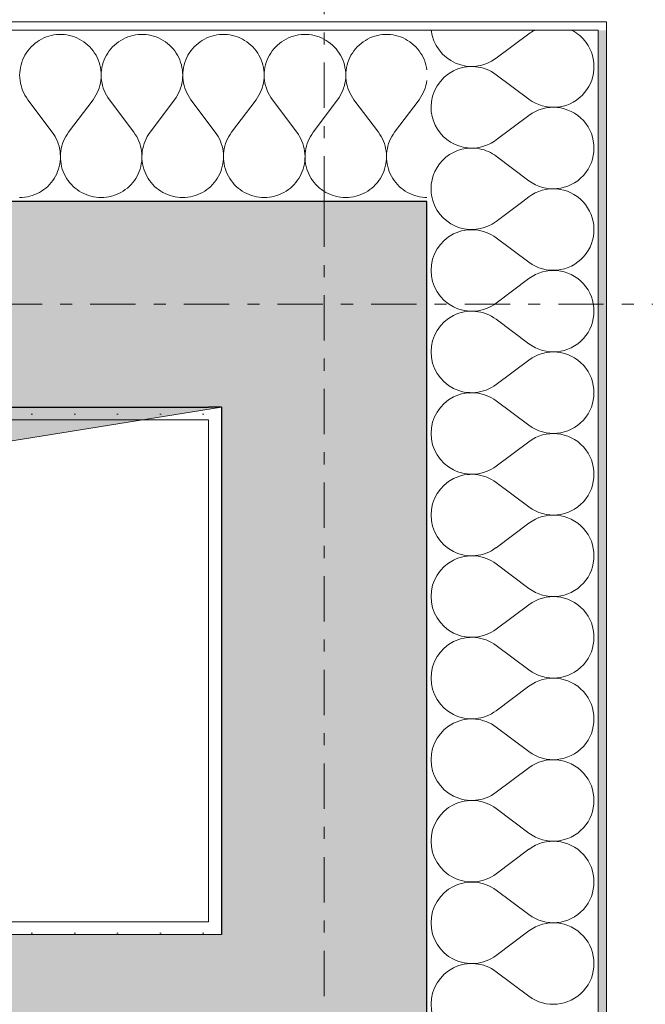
# Model space of a CAD drawing. Extents: x 100 to 2982, y 37 to 2050.
# Tile 132 of 135: x 2112 to 2185, y 1708 to 1823. Entities that reach past the tile are written whole.
import ezdxf
from ezdxf.xclip import XClip

# ---------------------------------------------------------------- set-up
doc = ezdxf.new("R2010")
doc.units = 0
doc.header["$MEASUREMENT"] = 0
doc.header["$XCLIPFRAME"] = 0
doc.linetypes.add('Przerywana podwójnie', pattern=[54.680554, 26.458333, -10.583333, 7.055556, -10.583333])
for name, color, linetype in [('410-K Osie', 7, 'Continuous'), ('420-K Ściany', 7, 'Continuous'), ('460-K Stropy', 7, 'Continuous'), ('820-G Rysunki Obrazki', 7, 'Continuous')]:
    doc.layers.add(name, color=color, linetype=linetype)
pattern_1 = [(0, (-18316.349, -206.5255), (0, 8.660254), [0, -5]), (0, (-18313.849, -202.195), (0, 8.660254), [0, -5])]

# ---------------------------------------------------------------- blocks, each defined once
blk = doc.blocks.new('*X6')
at = {"layer": '420-K Ściany', "color": 174, "linetype": 'Continuous', "lineweight": 5, "ltscale": 0.2}
for p, q in [((2171.71, 1821.09), (2167.9, 1818.24)), ((2171.71, 1813.47), (2167.9, 1816.33))]:
    blk.add_line(p, q, dxfattribs=at)
for centre, start, end in [((2165.04, 1822.05), 186.4758, 306.8699), ((2174.56, 1817.28), 117.4745, 126.8699), ((2174.56, 1817.28), 36.3464, 62.5255), ((2165.04, 1812.52), 53.1301, 180), ((2174.56, 1817.28), 233.1301, 233.6536), ((2165.04, 1812.52), 180, 284.0446), ((2165.04, 1803), 78.8241, 180), ((2165.04, 1803), 180, 191.1759)]:
    blk.add_arc(centre, 4.76, start, end, dxfattribs=at)
blk = doc.blocks.new('*X9')
at = {"layer": '420-K Ściany', "color": 174, "linetype": 'Continuous', "lineweight": 5, "ltscale": 0.2}
for p, q in [((2170.99, 1801.51), (2167.9, 1799.19)), ((2171.71, 1794.43), (2167.9, 1797.28)), ((2171.71, 1792.52), (2167.9, 1789.66)), ((2171.71, 1784.9), (2167.9, 1787.76)), ((2171.71, 1783), (2167.9, 1780.14)), ((2171.71, 1775.38), (2167.9, 1778.24)), ((2171.71, 1773.47), (2167.9, 1770.62)), ((2171.71, 1765.86), (2167.9, 1768.71)), ((2171.71, 1763.95), (2167.9, 1761.09)), ((2171.71, 1756.33), (2167.9, 1759.19)), ((2171.71, 1754.43), (2167.9, 1751.57)), ((2171.71, 1746.81), (2167.9, 1749.66)), ((2171.71, 1744.9), (2167.9, 1742.05)), ((2171.71, 1737.28), (2167.9, 1740.14)), ((2171.71, 1735.38), (2167.9, 1732.52)), ((2171.71, 1727.76), (2167.9, 1730.62)), ((2171.71, 1725.86), (2167.9, 1723)), ((2171.71, 1718.24), (2167.9, 1721.09)), ((2171.71, 1716.33), (2167.9, 1713.47)), ((2171.71, 1708.71), (2167.9, 1711.57))]:
    blk.add_line(p, q, dxfattribs=at)
for centre, start, end in [((2165.04, 1803), 198.2271, 306.8699), ((2174.56, 1798.24), 233.1301, 43.4101), ((2165.04, 1793.47), 53.1301, 180), ((2165.04, 1793.47), 180, 306.8699), ((2174.56, 1788.71), 233.1301, 126.8699), ((2165.04, 1783.95), 53.1301, 180), ((2165.04, 1783.95), 180, 306.8699), ((2174.56, 1779.19), 233.1301, 126.8699), ((2165.04, 1774.43), 53.1301, 180), ((2165.04, 1774.43), 180, 306.8699), ((2174.56, 1769.66), 233.1301, 126.8699), ((2165.04, 1764.9), 53.1301, 180), ((2165.04, 1764.9), 180, 306.8699), ((2174.56, 1760.14), 233.1301, 126.8699), ((2165.04, 1755.38), 53.1301, 180), ((2165.04, 1755.38), 180, 306.8699), ((2174.56, 1750.62), 233.1301, 126.8699), ((2165.04, 1745.86), 53.1301, 180), ((2165.04, 1745.86), 180, 306.8699), ((2174.56, 1741.09), 233.1301, 126.8699), ((2165.04, 1736.33), 53.1301, 180), ((2165.04, 1736.33), 180, 306.8699), ((2174.56, 1731.57), 233.1301, 126.8699), ((2165.04, 1726.81), 53.1301, 180), ((2165.04, 1726.81), 180, 306.8699), ((2174.56, 1722.05), 233.1301, 126.8699), ((2165.04, 1717.28), 53.1301, 180), ((2165.04, 1717.28), 180, 306.8699), ((2174.56, 1712.52), 233.1301, 126.8699), ((2165.04, 1707.76), 53.1301, 180), ((2165.04, 1707.76), 180, 306.8699)]:
    blk.add_arc(centre, 4.76, start, end, dxfattribs=at)
blk = doc.blocks.new('*X10')
at = {"layer": '420-K Ściany', "color": 174, "linetype": 'Continuous', "lineweight": 5, "ltscale": 0.2}
for p, q in [((2171.71, 1811.57), (2167.9, 1808.71)), ((2171.71, 1803.95), (2167.9, 1806.81)), ((2171.71, 1802.05), (2170.99, 1801.51))]:
    blk.add_line(p, q, dxfattribs=at)
for centre, start, end in [((2174.56, 1817.28), 233.6536, 36.3464), ((2174.56, 1807.76), 233.1301, 126.8699), ((2165.04, 1812.52), 284.0446, 306.8699), ((2165.04, 1803), 53.1301, 78.8241), ((2165.04, 1803), 191.1759, 198.2271), ((2174.56, 1798.24), 43.4101, 126.8699)]:
    blk.add_arc(centre, 4.76, start, end, dxfattribs=at)
blk = doc.blocks.new('*X25')
at = {"layer": '420-K Ściany', "color": 174, "linetype": 'Continuous', "lineweight": 5, "ltscale": 0.2}
for p, q in [((2114.51, 1820.34), (2114.26, 1820.17)), ((2114.78, 1820.49), (2114.51, 1820.34)), ((2115.05, 1820.62), (2114.78, 1820.49)), ((2115.34, 1820.74), (2115.05, 1820.62)), ((2115.63, 1820.84), (2115.34, 1820.74)), ((2115.92, 1820.91), (2115.63, 1820.84)), ((2116.22, 1820.97), (2115.92, 1820.91)), ((2116.53, 1821.01), (2116.22, 1820.97)), ((2116.83, 1821.03), (2116.53, 1821.01)), ((2117.14, 1821.03), (2116.83, 1821.03)), ((2117.44, 1821.01), (2117.14, 1821.03)), ((2117.75, 1820.97), (2117.44, 1821.01)), ((2118.05, 1820.91), (2117.75, 1820.97)), ((2118.34, 1820.84), (2118.05, 1820.91)), ((2118.63, 1820.74), (2118.34, 1820.84)), ((2118.91, 1820.62), (2118.63, 1820.74)), ((2119.19, 1820.49), (2118.91, 1820.62)), ((2119.46, 1820.34), (2119.19, 1820.49)), ((2119.71, 1820.17), (2119.46, 1820.34)), ((2124.04, 1820.34), (2123.78, 1820.17)), ((2124.3, 1820.49), (2124.04, 1820.34)), ((2124.58, 1820.62), (2124.3, 1820.49)), ((2124.86, 1820.74), (2124.58, 1820.62)), ((2125.15, 1820.84), (2124.86, 1820.74)), ((2125.45, 1820.91), (2125.15, 1820.84)), ((2125.75, 1820.97), (2125.45, 1820.91)), ((2126.05, 1821.01), (2125.75, 1820.97)), ((2126.36, 1821.03), (2126.05, 1821.01)), ((2126.66, 1821.03), (2126.36, 1821.03)), ((2126.97, 1821.01), (2126.66, 1821.03)), ((2127.27, 1820.97), (2126.97, 1821.01)), ((2127.57, 1820.91), (2127.27, 1820.97)), ((2127.86, 1820.84), (2127.57, 1820.91)), ((2128.15, 1820.74), (2127.86, 1820.84)), ((2128.44, 1820.62), (2128.15, 1820.74)), ((2128.71, 1820.49), (2128.44, 1820.62)), ((2128.98, 1820.34), (2128.71, 1820.49)), ((2129.24, 1820.17), (2128.98, 1820.34)), ((2133.56, 1820.34), (2133.31, 1820.17)), ((2133.83, 1820.49), (2133.56, 1820.34)), ((2134.1, 1820.62), (2133.83, 1820.49)), ((2134.39, 1820.74), (2134.1, 1820.62)), ((2134.68, 1820.84), (2134.39, 1820.74)), ((2134.97, 1820.91), (2134.68, 1820.84)), ((2135.27, 1820.97), (2134.97, 1820.91)), ((2135.57, 1821.01), (2135.27, 1820.97)), ((2135.88, 1821.03), (2135.57, 1821.01)), ((2136.18, 1821.03), (2135.88, 1821.03)), ((2136.49, 1821.01), (2136.18, 1821.03)), ((2136.79, 1820.97), (2136.49, 1821.01)), ((2137.09, 1820.91), (2136.79, 1820.97)), ((2137.39, 1820.84), (2137.09, 1820.91)), ((2137.68, 1820.74), (2137.39, 1820.84)), ((2137.96, 1820.62), (2137.68, 1820.74)), ((2138.24, 1820.49), (2137.96, 1820.62)), ((2138.5, 1820.34), (2138.24, 1820.49)), ((2138.76, 1820.17), (2138.5, 1820.34)), ((2143.08, 1820.34), (2142.83, 1820.17)), ((2143.35, 1820.49), (2143.08, 1820.34)), ((2143.63, 1820.62), (2143.35, 1820.49)), ((2143.91, 1820.74), (2143.63, 1820.62)), ((2144.2, 1820.84), (2143.91, 1820.74)), ((2144.5, 1820.91), (2144.2, 1820.84)), ((2144.8, 1820.97), (2144.5, 1820.91)), ((2145.1, 1821.01), (2144.8, 1820.97)), ((2145.4, 1821.03), (2145.1, 1821.01)), ((2145.71, 1821.03), (2145.4, 1821.03)), ((2146.01, 1821.01), (2145.71, 1821.03)), ((2146.32, 1820.97), (2146.01, 1821.01)), ((2146.62, 1820.91), (2146.32, 1820.97)), ((2146.91, 1820.84), (2146.62, 1820.91)), ((2147.2, 1820.74), (2146.91, 1820.84)), ((2147.49, 1820.62), (2147.2, 1820.74)), ((2147.76, 1820.49), (2147.49, 1820.62)), ((2148.03, 1820.34), (2147.76, 1820.49)), ((2148.28, 1820.17), (2148.03, 1820.34)), ((2152.61, 1820.34), (2152.35, 1820.17)), ((2152.87, 1820.49), (2152.61, 1820.34)), ((2153.15, 1820.62), (2152.87, 1820.49)), ((2153.43, 1820.74), (2153.15, 1820.62)), ((2153.72, 1820.84), (2153.43, 1820.74)), ((2154.02, 1820.91), (2153.72, 1820.84)), ((2154.32, 1820.97), (2154.02, 1820.91)), ((2154.62, 1821.01), (2154.32, 1820.97)), ((2154.93, 1821.03), (2154.62, 1821.01)), ((2155.23, 1821.03), (2154.93, 1821.03)), ((2155.54, 1821.01), (2155.23, 1821.03)), ((2155.84, 1820.97), (2155.54, 1821.01)), ((2156.14, 1820.91), (2155.84, 1820.97)), ((2156.44, 1820.84), (2156.14, 1820.91)), ((2156.73, 1820.74), (2156.44, 1820.84)), ((2157.01, 1820.62), (2156.73, 1820.74)), ((2157.28, 1820.49), (2157.01, 1820.62)), ((2157.55, 1820.34), (2157.28, 1820.49)), ((2157.81, 1820.17), (2157.55, 1820.34)), ((2113.36, 1819.35), (2113.17, 1819.12)), ((2113.56, 1819.58), (2113.36, 1819.35)), ((2113.78, 1819.79), (2113.56, 1819.58)), ((2114.01, 1819.99), (2113.78, 1819.79)), ((2114.26, 1820.17), (2114.01, 1819.99)), ((2119.96, 1819.99), (2119.71, 1820.17)), ((2120.19, 1819.79), (2119.96, 1819.99)), ((2120.41, 1819.58), (2120.19, 1819.79)), ((2120.61, 1819.35), (2120.41, 1819.58)), ((2120.8, 1819.12), (2120.61, 1819.35)), ((2122.88, 1819.35), (2122.69, 1819.12)), ((2123.08, 1819.58), (2122.88, 1819.35)), ((2123.3, 1819.79), (2123.08, 1819.58)), ((2123.54, 1819.99), (2123.3, 1819.79)), ((2123.78, 1820.17), (2123.54, 1819.99)), ((2129.48, 1819.99), (2129.24, 1820.17)), ((2129.71, 1819.79), (2129.48, 1819.99)), ((2129.93, 1819.58), (2129.71, 1819.79)), ((2130.14, 1819.35), (2129.93, 1819.58)), ((2130.33, 1819.12), (2130.14, 1819.35)), ((2132.4, 1819.35), (2132.21, 1819.12)), ((2132.61, 1819.58), (2132.4, 1819.35)), ((2132.83, 1819.79), (2132.61, 1819.58)), ((2133.06, 1819.99), (2132.83, 1819.79)), ((2133.31, 1820.17), (2133.06, 1819.99)), ((2139, 1819.99), (2138.76, 1820.17)), ((2139.24, 1819.79), (2139, 1819.99)), ((2139.46, 1819.58), (2139.24, 1819.79)), ((2139.66, 1819.35), (2139.46, 1819.58)), ((2139.85, 1819.12), (2139.66, 1819.35)), ((2141.93, 1819.35), (2141.74, 1819.12)), ((2142.13, 1819.58), (2141.93, 1819.35)), ((2142.35, 1819.79), (2142.13, 1819.58)), ((2142.58, 1819.99), (2142.35, 1819.79)), ((2142.83, 1820.17), (2142.58, 1819.99)), ((2148.53, 1819.99), (2148.28, 1820.17)), ((2148.76, 1819.79), (2148.53, 1819.99)), ((2148.98, 1819.58), (2148.76, 1819.79)), ((2149.18, 1819.35), (2148.98, 1819.58)), ((2149.37, 1819.12), (2149.18, 1819.35)), ((2151.45, 1819.35), (2151.26, 1819.12)), ((2151.66, 1819.58), (2151.45, 1819.35)), ((2151.88, 1819.79), (2151.66, 1819.58)), ((2152.11, 1819.99), (2151.88, 1819.79)), ((2152.35, 1820.17), (2152.11, 1819.99)), ((2158.05, 1819.99), (2157.81, 1820.17)), ((2158.28, 1819.79), (2158.05, 1819.99)), ((2158.5, 1819.58), (2158.28, 1819.79)), ((2158.71, 1819.35), (2158.5, 1819.58)), ((2158.9, 1819.12), (2158.71, 1819.35)), ((2112.57, 1818.05), (2112.46, 1817.77)), ((2112.69, 1818.33), (2112.57, 1818.05)), ((2112.83, 1818.6), (2112.69, 1818.33)), ((2112.99, 1818.86), (2112.83, 1818.6)), ((2113.17, 1819.12), (2112.99, 1818.86)), ((2120.98, 1818.86), (2120.8, 1819.12)), ((2121.14, 1818.6), (2120.98, 1818.86)), ((2121.28, 1818.33), (2121.14, 1818.6)), ((2121.4, 1818.05), (2121.28, 1818.33)), ((2121.51, 1817.77), (2121.4, 1818.05)), ((2122.09, 1818.05), (2121.99, 1817.77)), ((2122.22, 1818.33), (2122.09, 1818.05)), ((2122.36, 1818.6), (2122.22, 1818.33)), ((2122.51, 1818.86), (2122.36, 1818.6)), ((2122.69, 1819.12), (2122.51, 1818.86)), ((2130.5, 1818.86), (2130.33, 1819.12)), ((2130.66, 1818.6), (2130.5, 1818.86)), ((2130.8, 1818.33), (2130.66, 1818.6)), ((2130.92, 1818.05), (2130.8, 1818.33)), ((2131.03, 1817.77), (2130.92, 1818.05)), ((2131.62, 1818.05), (2131.51, 1817.77)), ((2131.74, 1818.33), (2131.62, 1818.05)), ((2131.88, 1818.6), (2131.74, 1818.33)), ((2132.04, 1818.86), (2131.88, 1818.6)), ((2132.21, 1819.12), (2132.04, 1818.86)), ((2140.03, 1818.86), (2139.85, 1819.12)), ((2140.18, 1818.6), (2140.03, 1818.86)), ((2140.32, 1818.33), (2140.18, 1818.6)), ((2140.45, 1818.05), (2140.32, 1818.33)), ((2140.55, 1817.77), (2140.45, 1818.05)), ((2141.14, 1818.05), (2141.03, 1817.77)), ((2141.26, 1818.33), (2141.14, 1818.05)), ((2141.4, 1818.6), (2141.26, 1818.33)), ((2141.56, 1818.86), (2141.4, 1818.6)), ((2141.74, 1819.12), (2141.56, 1818.86)), ((2149.55, 1818.86), (2149.37, 1819.12)), ((2149.71, 1818.6), (2149.55, 1818.86)), ((2149.85, 1818.33), (2149.71, 1818.6)), ((2149.97, 1818.05), (2149.85, 1818.33)), ((2150.08, 1817.77), (2149.97, 1818.05)), ((2150.66, 1818.05), (2150.56, 1817.77)), ((2150.79, 1818.33), (2150.66, 1818.05)), ((2150.93, 1818.6), (2150.79, 1818.33)), ((2151.09, 1818.86), (2150.93, 1818.6)), ((2151.26, 1819.12), (2151.09, 1818.86)), ((2159.07, 1818.86), (2158.9, 1819.12)), ((2159.23, 1818.6), (2159.07, 1818.86)), ((2159.37, 1818.33), (2159.23, 1818.6)), ((2159.5, 1818.05), (2159.37, 1818.33)), ((2159.6, 1817.77), (2159.5, 1818.05)), ((2112.26, 1816.87), (2112.23, 1816.57)), ((2112.31, 1817.17), (2112.26, 1816.87)), ((2112.38, 1817.47), (2112.31, 1817.17)), ((2112.46, 1817.77), (2112.38, 1817.47)), ((2121.59, 1817.47), (2121.51, 1817.77)), ((2121.66, 1817.17), (2121.59, 1817.47)), ((2121.71, 1816.87), (2121.66, 1817.17)), ((2121.74, 1816.57), (2121.71, 1816.87)), ((2121.78, 1816.87), (2121.76, 1816.57)), ((2121.83, 1817.17), (2121.78, 1816.87)), ((2121.9, 1817.47), (2121.83, 1817.17)), ((2121.99, 1817.77), (2121.9, 1817.47)), ((2131.12, 1817.47), (2131.03, 1817.77)), ((2131.18, 1817.17), (2131.12, 1817.47)), ((2131.23, 1816.87), (2131.18, 1817.17)), ((2131.26, 1816.57), (2131.23, 1816.87)), ((2131.31, 1816.87), (2131.28, 1816.57)), ((2131.36, 1817.17), (2131.31, 1816.87)), ((2131.42, 1817.47), (2131.36, 1817.17)), ((2131.51, 1817.77), (2131.42, 1817.47)), ((2140.64, 1817.47), (2140.55, 1817.77)), ((2140.71, 1817.17), (2140.64, 1817.47)), ((2140.76, 1816.87), (2140.71, 1817.17)), ((2140.78, 1816.57), (2140.76, 1816.87)), ((2140.83, 1816.87), (2140.8, 1816.57)), ((2140.88, 1817.17), (2140.83, 1816.87)), ((2140.95, 1817.47), (2140.88, 1817.17)), ((2141.03, 1817.77), (2140.95, 1817.47)), ((2150.16, 1817.47), (2150.08, 1817.77)), ((2150.23, 1817.17), (2150.16, 1817.47)), ((2150.28, 1816.87), (2150.23, 1817.17)), ((2150.31, 1816.57), (2150.28, 1816.87)), ((2150.36, 1816.87), (2150.33, 1816.57)), ((2150.4, 1817.17), (2150.36, 1816.87)), ((2150.47, 1817.47), (2150.4, 1817.17)), ((2150.56, 1817.77), (2150.47, 1817.47)), ((2159.69, 1817.47), (2159.6, 1817.77)), ((2159.76, 1817.17), (2159.69, 1817.47)), ((2159.8, 1816.88), (2159.76, 1817.17)), ((2112.23, 1816.57), (2112.22, 1816.26)), ((2112.22, 1816.26), (2112.23, 1815.96)), ((2112.23, 1815.96), (2112.26, 1815.65)), ((2121.71, 1815.65), (2121.74, 1815.96)), ((2121.75, 1816.26), (2121.74, 1816.57)), ((2121.74, 1815.96), (2121.75, 1816.26)), ((2121.76, 1816.57), (2121.75, 1816.26)), ((2121.75, 1816.26), (2121.76, 1815.96)), ((2121.76, 1815.96), (2121.79, 1815.65)), ((2131.23, 1815.65), (2131.26, 1815.96)), ((2131.27, 1816.26), (2131.26, 1816.57)), ((2131.26, 1815.96), (2131.27, 1816.26)), ((2131.28, 1816.57), (2131.27, 1816.26)), ((2131.27, 1816.26), (2131.28, 1815.96)), ((2131.28, 1815.96), (2131.31, 1815.65)), ((2140.75, 1815.65), (2140.78, 1815.96)), ((2140.79, 1816.26), (2140.78, 1816.57)), ((2140.78, 1815.96), (2140.79, 1816.26)), ((2140.8, 1816.57), (2140.79, 1816.26)), ((2140.79, 1816.26), (2140.8, 1815.96)), ((2140.8, 1815.96), (2140.83, 1815.65)), ((2150.28, 1815.65), (2150.31, 1815.96)), ((2150.32, 1816.26), (2150.31, 1816.57)), ((2150.31, 1815.96), (2150.32, 1816.26)), ((2150.33, 1816.57), (2150.32, 1816.26)), ((2150.32, 1816.26), (2150.33, 1815.96)), ((2150.33, 1815.96), (2150.36, 1815.65)), ((2112.26, 1815.65), (2112.31, 1815.35)), ((2112.31, 1815.35), (2112.38, 1815.05)), ((2112.38, 1815.05), (2112.47, 1814.76)), ((2112.47, 1814.76), (2112.57, 1814.47)), ((2121.39, 1814.47), (2121.5, 1814.76)), ((2121.5, 1814.76), (2121.59, 1815.05)), ((2121.59, 1815.05), (2121.66, 1815.35)), ((2121.66, 1815.35), (2121.71, 1815.65)), ((2121.79, 1815.65), (2121.84, 1815.35)), ((2121.84, 1815.35), (2121.9, 1815.05)), ((2121.9, 1815.05), (2121.99, 1814.76)), ((2121.99, 1814.76), (2122.1, 1814.47)), ((2130.92, 1814.47), (2131.02, 1814.76)), ((2131.02, 1814.76), (2131.11, 1815.05)), ((2131.11, 1815.05), (2131.18, 1815.35)), ((2131.18, 1815.35), (2131.23, 1815.65)), ((2131.31, 1815.65), (2131.36, 1815.35)), ((2131.36, 1815.35), (2131.43, 1815.05)), ((2131.43, 1815.05), (2131.52, 1814.76)), ((2131.52, 1814.76), (2131.62, 1814.47)), ((2140.44, 1814.47), (2140.55, 1814.76)), ((2140.55, 1814.76), (2140.64, 1815.05)), ((2140.64, 1815.05), (2140.7, 1815.35)), ((2140.7, 1815.35), (2140.75, 1815.65)), ((2140.83, 1815.65), (2140.88, 1815.35)), ((2140.88, 1815.35), (2140.95, 1815.05)), ((2140.95, 1815.05), (2141.04, 1814.76)), ((2141.04, 1814.76), (2141.15, 1814.47)), ((2149.97, 1814.47), (2150.07, 1814.76)), ((2150.07, 1814.76), (2150.16, 1815.05)), ((2150.16, 1815.05), (2150.23, 1815.35)), ((2150.23, 1815.35), (2150.28, 1815.65)), ((2150.36, 1815.65), (2150.41, 1815.35)), ((2150.41, 1815.35), (2150.48, 1815.05)), ((2150.48, 1815.05), (2150.56, 1814.76)), ((2150.56, 1814.76), (2150.67, 1814.47)), ((2159.49, 1814.47), (2159.6, 1814.76)), ((2159.6, 1814.76), (2159.68, 1815.05)), ((2159.68, 1815.05), (2159.75, 1815.35)), ((2159.75, 1815.35), (2159.8, 1815.65)), ((2159.8, 1815.65), (2159.8, 1815.66)), ((2112.57, 1814.47), (2112.7, 1814.2)), ((2112.7, 1814.2), (2112.84, 1813.92)), ((2112.84, 1813.92), (2113, 1813.66)), ((2113, 1813.66), (2113.17, 1813.41)), ((2120.79, 1813.41), (2120.97, 1813.66)), ((2120.97, 1813.66), (2121.13, 1813.92)), ((2121.13, 1813.92), (2121.27, 1814.2)), ((2121.27, 1814.2), (2121.39, 1814.47)), ((2122.1, 1814.47), (2122.22, 1814.2)), ((2122.22, 1814.2), (2122.36, 1813.92)), ((2122.36, 1813.92), (2122.52, 1813.66)), ((2122.52, 1813.66), (2122.7, 1813.41)), ((2130.32, 1813.41), (2130.49, 1813.66)), ((2130.49, 1813.66), (2130.65, 1813.92)), ((2130.65, 1813.92), (2130.79, 1814.2)), ((2130.79, 1814.2), (2130.92, 1814.47)), ((2131.62, 1814.47), (2131.75, 1814.2)), ((2131.75, 1814.2), (2131.89, 1813.92)), ((2131.89, 1813.92), (2132.05, 1813.66)), ((2132.05, 1813.66), (2132.22, 1813.41)), ((2139.84, 1813.41), (2140.02, 1813.66)), ((2140.02, 1813.66), (2140.18, 1813.92)), ((2140.18, 1813.92), (2140.32, 1814.2)), ((2140.32, 1814.2), (2140.44, 1814.47)), ((2141.15, 1814.47), (2141.27, 1814.2)), ((2141.27, 1814.2), (2141.41, 1813.92)), ((2141.41, 1813.92), (2141.57, 1813.66)), ((2141.57, 1813.66), (2141.75, 1813.41)), ((2149.37, 1813.41), (2149.54, 1813.66)), ((2149.54, 1813.66), (2149.7, 1813.92)), ((2149.7, 1813.92), (2149.84, 1814.2)), ((2149.84, 1814.2), (2149.97, 1814.47)), ((2150.67, 1814.47), (2150.79, 1814.2)), ((2150.79, 1814.2), (2150.94, 1813.92)), ((2150.94, 1813.92), (2151.09, 1813.66)), ((2151.09, 1813.66), (2151.27, 1813.41)), ((2158.89, 1813.41), (2159.06, 1813.66)), ((2159.06, 1813.66), (2159.22, 1813.92)), ((2159.22, 1813.92), (2159.37, 1814.2)), ((2159.37, 1814.2), (2159.49, 1814.47)), ((2113.17, 1813.41), (2116.03, 1809.6)), ((2120.79, 1813.41), (2117.94, 1809.6)), ((2122.7, 1813.41), (2125.56, 1809.6)), ((2130.32, 1813.41), (2127.46, 1809.6)), ((2132.22, 1813.41), (2135.08, 1809.6)), ((2139.84, 1813.41), (2136.98, 1809.6)), ((2141.75, 1813.41), (2144.6, 1809.6)), ((2149.37, 1813.41), (2146.51, 1809.6)), ((2151.27, 1813.41), (2154.13, 1809.6)), ((2158.89, 1813.41), (2156.03, 1809.6)), ((2116.21, 1809.36), (2116.03, 1809.6)), ((2116.36, 1809.1), (2116.21, 1809.36)), ((2116.5, 1808.83), (2116.36, 1809.1)), ((2116.63, 1808.56), (2116.5, 1808.83)), ((2117.47, 1808.83), (2117.34, 1808.56)), ((2117.61, 1809.1), (2117.47, 1808.83)), ((2117.76, 1809.36), (2117.61, 1809.1)), ((2117.94, 1809.6), (2117.76, 1809.36)), ((2125.73, 1809.36), (2125.56, 1809.6)), ((2125.89, 1809.1), (2125.73, 1809.36)), ((2126.03, 1808.83), (2125.89, 1809.1)), ((2126.15, 1808.56), (2126.03, 1808.83)), ((2126.99, 1808.83), (2126.87, 1808.56)), ((2127.13, 1809.1), (2126.99, 1808.83)), ((2127.29, 1809.36), (2127.13, 1809.1)), ((2127.46, 1809.6), (2127.29, 1809.36)), ((2135.25, 1809.36), (2135.08, 1809.6)), ((2135.41, 1809.1), (2135.25, 1809.36)), ((2135.55, 1808.83), (2135.41, 1809.1)), ((2135.67, 1808.56), (2135.55, 1808.83)), ((2136.51, 1808.83), (2136.39, 1808.56)), ((2136.65, 1809.1), (2136.51, 1808.83)), ((2136.81, 1809.36), (2136.65, 1809.1)), ((2136.98, 1809.6), (2136.81, 1809.36)), ((2144.78, 1809.36), (2144.6, 1809.6)), ((2144.93, 1809.1), (2144.78, 1809.36)), ((2145.07, 1808.83), (2144.93, 1809.1)), ((2145.2, 1808.56), (2145.07, 1808.83)), ((2146.04, 1808.83), (2145.91, 1808.56)), ((2146.18, 1809.1), (2146.04, 1808.83)), ((2146.34, 1809.36), (2146.18, 1809.1)), ((2146.51, 1809.6), (2146.34, 1809.36)), ((2154.3, 1809.36), (2154.13, 1809.6)), ((2154.46, 1809.1), (2154.3, 1809.36)), ((2154.6, 1808.83), (2154.46, 1809.1)), ((2154.72, 1808.56), (2154.6, 1808.83)), ((2155.56, 1808.83), (2155.44, 1808.56)), ((2155.7, 1809.1), (2155.56, 1808.83)), ((2155.86, 1809.36), (2155.7, 1809.1)), ((2156.03, 1809.6), (2155.86, 1809.36)), ((2116.73, 1808.28), (2116.63, 1808.56)), ((2116.82, 1807.99), (2116.73, 1808.28)), ((2116.89, 1807.7), (2116.82, 1807.99)), ((2116.94, 1807.4), (2116.89, 1807.7)), ((2117.08, 1807.7), (2117.03, 1807.4)), ((2117.15, 1807.99), (2117.08, 1807.7)), ((2117.24, 1808.28), (2117.15, 1807.99)), ((2117.34, 1808.56), (2117.24, 1808.28)), ((2126.26, 1808.28), (2126.15, 1808.56)), ((2126.34, 1807.99), (2126.26, 1808.28)), ((2126.41, 1807.7), (2126.34, 1807.99)), ((2126.46, 1807.4), (2126.41, 1807.7)), ((2126.6, 1807.7), (2126.55, 1807.4)), ((2126.67, 1807.99), (2126.6, 1807.7)), ((2126.76, 1808.28), (2126.67, 1807.99)), ((2126.87, 1808.56), (2126.76, 1808.28)), ((2135.78, 1808.28), (2135.67, 1808.56)), ((2135.87, 1807.99), (2135.78, 1808.28)), ((2135.94, 1807.7), (2135.87, 1807.99)), ((2135.99, 1807.4), (2135.94, 1807.7)), ((2136.13, 1807.7), (2136.08, 1807.4)), ((2136.2, 1807.99), (2136.13, 1807.7)), ((2136.28, 1808.28), (2136.2, 1807.99)), ((2136.39, 1808.56), (2136.28, 1808.28)), ((2145.3, 1808.28), (2145.2, 1808.56)), ((2145.39, 1807.99), (2145.3, 1808.28)), ((2145.46, 1807.7), (2145.39, 1807.99)), ((2145.51, 1807.4), (2145.46, 1807.7)), ((2145.65, 1807.7), (2145.6, 1807.4)), ((2145.72, 1807.99), (2145.65, 1807.7)), ((2145.81, 1808.28), (2145.72, 1807.99)), ((2145.91, 1808.56), (2145.81, 1808.28)), ((2154.83, 1808.28), (2154.72, 1808.56)), ((2154.91, 1807.99), (2154.83, 1808.28)), ((2154.98, 1807.7), (2154.91, 1807.99)), ((2155.03, 1807.4), (2154.98, 1807.7)), ((2155.18, 1807.7), (2155.12, 1807.4)), ((2155.24, 1807.99), (2155.18, 1807.7)), ((2155.33, 1808.28), (2155.24, 1807.99)), ((2155.44, 1808.56), (2155.33, 1808.28)), ((2116.97, 1807.1), (2116.94, 1807.4)), ((2116.98, 1806.8), (2116.97, 1807.1)), ((2117, 1807.1), (2116.98, 1806.8)), ((2116.98, 1806.5), (2116.98, 1806.8)), ((2116.98, 1806.8), (2116.99, 1806.5)), ((2117.03, 1807.4), (2117, 1807.1)), ((2126.5, 1807.1), (2126.46, 1807.4)), ((2126.51, 1806.8), (2126.5, 1807.1)), ((2126.5, 1806.5), (2126.51, 1806.8)), ((2126.52, 1807.1), (2126.51, 1806.8)), ((2126.51, 1806.8), (2126.51, 1806.5)), ((2126.55, 1807.4), (2126.52, 1807.1)), ((2136.02, 1807.1), (2135.99, 1807.4)), ((2136.03, 1806.8), (2136.02, 1807.1)), ((2136.05, 1807.1), (2136.03, 1806.8)), ((2136.03, 1806.5), (2136.03, 1806.8)), ((2136.03, 1806.8), (2136.04, 1806.5)), ((2136.08, 1807.4), (2136.05, 1807.1)), ((2145.54, 1807.1), (2145.51, 1807.4)), ((2145.56, 1806.8), (2145.54, 1807.1)), ((2145.55, 1806.5), (2145.56, 1806.8)), ((2145.57, 1807.1), (2145.56, 1806.8)), ((2145.56, 1806.8), (2145.56, 1806.5)), ((2145.6, 1807.4), (2145.57, 1807.1)), ((2155.07, 1807.1), (2155.03, 1807.4)), ((2155.08, 1806.8), (2155.07, 1807.1)), ((2155.07, 1806.5), (2155.08, 1806.8)), ((2155.09, 1807.1), (2155.08, 1806.8)), ((2155.08, 1806.8), (2155.09, 1806.5)), ((2155.12, 1807.4), (2155.09, 1807.1)), ((2116.76, 1805.31), (2116.85, 1805.6)), ((2116.85, 1805.6), (2116.91, 1805.9)), ((2116.91, 1805.9), (2116.95, 1806.2)), ((2116.95, 1806.2), (2116.98, 1806.5)), ((2116.99, 1806.5), (2117.02, 1806.2)), ((2117.02, 1806.2), (2117.06, 1805.9)), ((2117.06, 1805.9), (2117.12, 1805.6)), ((2117.12, 1805.6), (2117.2, 1805.31)), ((2126.29, 1805.31), (2126.37, 1805.6)), ((2126.37, 1805.6), (2126.43, 1805.9)), ((2126.43, 1805.9), (2126.48, 1806.2)), ((2126.48, 1806.2), (2126.5, 1806.5)), ((2126.51, 1806.5), (2126.54, 1806.2)), ((2126.54, 1806.2), (2126.58, 1805.9)), ((2126.58, 1805.9), (2126.65, 1805.6)), ((2126.65, 1805.6), (2126.73, 1805.31)), ((2135.81, 1805.31), (2135.89, 1805.6)), ((2135.89, 1805.6), (2135.96, 1805.9)), ((2135.96, 1805.9), (2136, 1806.2)), ((2136, 1806.2), (2136.03, 1806.5)), ((2136.04, 1806.5), (2136.06, 1806.2)), ((2136.06, 1806.2), (2136.11, 1805.9)), ((2136.11, 1805.9), (2136.17, 1805.6)), ((2136.17, 1805.6), (2136.25, 1805.31)), ((2145.34, 1805.31), (2145.42, 1805.6)), ((2145.42, 1805.6), (2145.48, 1805.9)), ((2145.48, 1805.9), (2145.52, 1806.2)), ((2145.52, 1806.2), (2145.55, 1806.5)), ((2145.56, 1806.5), (2145.59, 1806.2)), ((2145.59, 1806.2), (2145.63, 1805.9)), ((2145.63, 1805.9), (2145.69, 1805.6)), ((2145.69, 1805.6), (2145.78, 1805.31)), ((2154.86, 1805.31), (2154.94, 1805.6)), ((2154.94, 1805.6), (2155, 1805.9)), ((2155, 1805.9), (2155.05, 1806.2)), ((2155.05, 1806.2), (2155.07, 1806.5)), ((2155.09, 1806.5), (2155.11, 1806.2)), ((2155.11, 1806.2), (2155.16, 1805.9)), ((2155.16, 1805.9), (2155.22, 1805.6)), ((2155.22, 1805.6), (2155.3, 1805.31)), ((2116.09, 1803.97), (2116.26, 1804.22)), ((2116.26, 1804.22), (2116.41, 1804.48)), ((2116.41, 1804.48), (2116.55, 1804.75)), ((2116.55, 1804.75), (2116.66, 1805.03)), ((2116.66, 1805.03), (2116.76, 1805.31)), ((2117.2, 1805.31), (2117.3, 1805.03)), ((2117.3, 1805.03), (2117.42, 1804.75)), ((2117.42, 1804.75), (2117.56, 1804.48)), ((2117.56, 1804.48), (2117.71, 1804.22)), ((2117.71, 1804.22), (2117.88, 1803.97)), ((2125.62, 1803.97), (2125.78, 1804.22)), ((2125.78, 1804.22), (2125.94, 1804.48)), ((2125.94, 1804.48), (2126.07, 1804.75)), ((2126.07, 1804.75), (2126.19, 1805.03)), ((2126.19, 1805.03), (2126.29, 1805.31)), ((2126.73, 1805.31), (2126.83, 1805.03)), ((2126.83, 1805.03), (2126.95, 1804.75)), ((2126.95, 1804.75), (2127.08, 1804.48)), ((2127.08, 1804.48), (2127.23, 1804.22)), ((2127.23, 1804.22), (2127.4, 1803.97)), ((2135.14, 1803.97), (2135.31, 1804.22)), ((2135.31, 1804.22), (2135.46, 1804.48)), ((2135.46, 1804.48), (2135.59, 1804.75)), ((2135.59, 1804.75), (2135.71, 1805.03)), ((2135.71, 1805.03), (2135.81, 1805.31)), ((2136.25, 1805.31), (2136.35, 1805.03)), ((2136.35, 1805.03), (2136.47, 1804.75)), ((2136.47, 1804.75), (2136.6, 1804.48)), ((2136.6, 1804.48), (2136.76, 1804.22)), ((2136.76, 1804.22), (2136.92, 1803.97)), ((2144.66, 1803.97), (2144.83, 1804.22)), ((2144.83, 1804.22), (2144.98, 1804.48)), ((2144.98, 1804.48), (2145.12, 1804.75)), ((2145.12, 1804.75), (2145.24, 1805.03)), ((2145.24, 1805.03), (2145.34, 1805.31)), ((2145.78, 1805.31), (2145.88, 1805.03)), ((2145.88, 1805.03), (2145.99, 1804.75)), ((2145.99, 1804.75), (2146.13, 1804.48)), ((2146.13, 1804.48), (2146.28, 1804.22)), ((2146.28, 1804.22), (2146.45, 1803.97)), ((2154.19, 1803.97), (2154.36, 1804.22)), ((2154.36, 1804.22), (2154.51, 1804.48)), ((2154.51, 1804.48), (2154.64, 1804.75)), ((2154.64, 1804.75), (2154.76, 1805.03)), ((2154.76, 1805.03), (2154.86, 1805.31)), ((2155.3, 1805.31), (2155.4, 1805.03)), ((2155.4, 1805.03), (2155.52, 1804.75)), ((2155.52, 1804.75), (2155.65, 1804.48)), ((2155.65, 1804.48), (2155.8, 1804.22)), ((2155.8, 1804.22), (2155.97, 1803.97)), ((2115.04, 1802.91), (2115.28, 1803.09)), ((2115.28, 1803.09), (2115.5, 1803.29)), ((2115.5, 1803.29), (2115.71, 1803.51)), ((2115.71, 1803.51), (2115.91, 1803.73)), ((2115.91, 1803.73), (2116.09, 1803.97)), ((2117.88, 1803.97), (2118.06, 1803.73)), ((2118.06, 1803.73), (2118.26, 1803.51)), ((2118.26, 1803.51), (2118.47, 1803.29)), ((2118.47, 1803.29), (2118.69, 1803.09)), ((2118.69, 1803.09), (2118.93, 1802.91)), ((2124.56, 1802.91), (2124.8, 1803.09)), ((2124.8, 1803.09), (2125.02, 1803.29)), ((2125.02, 1803.29), (2125.24, 1803.51)), ((2125.24, 1803.51), (2125.43, 1803.73)), ((2125.43, 1803.73), (2125.62, 1803.97)), ((2127.4, 1803.97), (2127.58, 1803.73)), ((2127.58, 1803.73), (2127.78, 1803.51)), ((2127.78, 1803.51), (2127.99, 1803.29)), ((2127.99, 1803.29), (2128.22, 1803.09)), ((2128.22, 1803.09), (2128.45, 1802.91)), ((2134.09, 1802.91), (2134.32, 1803.09)), ((2134.32, 1803.09), (2134.55, 1803.29)), ((2134.55, 1803.29), (2134.76, 1803.51)), ((2134.76, 1803.51), (2134.96, 1803.73)), ((2134.96, 1803.73), (2135.14, 1803.97)), ((2136.92, 1803.97), (2137.11, 1803.73)), ((2137.11, 1803.73), (2137.3, 1803.51)), ((2137.3, 1803.51), (2137.52, 1803.29)), ((2137.52, 1803.29), (2137.74, 1803.09)), ((2137.74, 1803.09), (2137.98, 1802.91)), ((2143.61, 1802.91), (2143.85, 1803.09)), ((2143.85, 1803.09), (2144.07, 1803.29)), ((2144.07, 1803.29), (2144.28, 1803.51)), ((2144.28, 1803.51), (2144.48, 1803.73)), ((2144.48, 1803.73), (2144.66, 1803.97)), ((2146.45, 1803.97), (2146.63, 1803.73)), ((2146.63, 1803.73), (2146.83, 1803.51)), ((2146.83, 1803.51), (2147.04, 1803.29)), ((2147.04, 1803.29), (2147.26, 1803.09)), ((2147.26, 1803.09), (2147.5, 1802.91)), ((2153.13, 1802.91), (2153.37, 1803.09)), ((2153.37, 1803.09), (2153.6, 1803.29)), ((2153.6, 1803.29), (2153.81, 1803.51)), ((2153.81, 1803.51), (2154.01, 1803.73)), ((2154.01, 1803.73), (2154.19, 1803.97)), ((2155.97, 1803.97), (2156.15, 1803.73)), ((2156.15, 1803.73), (2156.35, 1803.51)), ((2156.35, 1803.51), (2156.56, 1803.29)), ((2156.56, 1803.29), (2156.79, 1803.09)), ((2156.79, 1803.09), (2157.03, 1802.91)), ((2112.22, 1801.99), (2112.52, 1801.99)), ((2112.52, 1801.99), (2112.82, 1802.02)), ((2112.82, 1802.02), (2113.12, 1802.07)), ((2113.12, 1802.07), (2113.41, 1802.14)), ((2113.41, 1802.14), (2113.7, 1802.22)), ((2113.7, 1802.22), (2113.99, 1802.32)), ((2113.99, 1802.32), (2114.26, 1802.44)), ((2114.26, 1802.44), (2114.53, 1802.58)), ((2114.53, 1802.58), (2114.79, 1802.74)), ((2114.79, 1802.74), (2115.04, 1802.91)), ((2118.93, 1802.91), (2119.18, 1802.74)), ((2119.18, 1802.74), (2119.44, 1802.58)), ((2119.44, 1802.58), (2119.71, 1802.44)), ((2119.71, 1802.44), (2119.98, 1802.32)), ((2119.98, 1802.32), (2120.27, 1802.22)), ((2120.27, 1802.22), (2120.55, 1802.14)), ((2120.55, 1802.14), (2120.85, 1802.07)), ((2120.85, 1802.07), (2121.15, 1802.02)), ((2121.15, 1802.02), (2121.45, 1801.99)), ((2121.45, 1801.99), (2121.75, 1801.99)), ((2121.75, 1801.99), (2122.05, 1801.99)), ((2122.05, 1801.99), (2122.35, 1802.02)), ((2122.35, 1802.02), (2122.64, 1802.07)), ((2122.64, 1802.07), (2122.94, 1802.14)), ((2122.94, 1802.14), (2123.23, 1802.22)), ((2123.23, 1802.22), (2123.51, 1802.32)), ((2123.51, 1802.32), (2123.79, 1802.44)), ((2123.79, 1802.44), (2124.05, 1802.58)), ((2124.05, 1802.58), (2124.31, 1802.74)), ((2124.31, 1802.74), (2124.56, 1802.91)), ((2128.45, 1802.91), (2128.7, 1802.74)), ((2128.7, 1802.74), (2128.96, 1802.58)), ((2128.96, 1802.58), (2129.23, 1802.44)), ((2129.23, 1802.44), (2129.51, 1802.32)), ((2129.51, 1802.32), (2129.79, 1802.22)), ((2129.79, 1802.22), (2130.08, 1802.14)), ((2130.08, 1802.14), (2130.37, 1802.07)), ((2130.37, 1802.07), (2130.67, 1802.02)), ((2130.67, 1802.02), (2130.97, 1801.99)), ((2130.97, 1801.99), (2131.27, 1801.99)), ((2131.27, 1801.99), (2131.57, 1801.99)), ((2131.57, 1801.99), (2131.87, 1802.02)), ((2131.87, 1802.02), (2132.17, 1802.07)), ((2132.17, 1802.07), (2132.46, 1802.14)), ((2132.46, 1802.14), (2132.75, 1802.22)), ((2132.75, 1802.22), (2133.03, 1802.32)), ((2133.03, 1802.32), (2133.31, 1802.44)), ((2133.31, 1802.44), (2133.58, 1802.58)), ((2133.58, 1802.58), (2133.84, 1802.74)), ((2133.84, 1802.74), (2134.09, 1802.91)), ((2137.98, 1802.91), (2138.23, 1802.74)), ((2138.23, 1802.74), (2138.49, 1802.58)), ((2138.49, 1802.58), (2138.75, 1802.44)), ((2138.75, 1802.44), (2139.03, 1802.32)), ((2139.03, 1802.32), (2139.31, 1802.22)), ((2139.31, 1802.22), (2139.6, 1802.14)), ((2139.6, 1802.14), (2139.9, 1802.07)), ((2139.9, 1802.07), (2140.19, 1802.02)), ((2140.19, 1802.02), (2140.49, 1801.99)), ((2140.49, 1801.99), (2140.79, 1801.99)), ((2140.79, 1801.99), (2141.1, 1801.99)), ((2141.1, 1801.99), (2141.39, 1802.02)), ((2141.39, 1802.02), (2141.69, 1802.07)), ((2141.69, 1802.07), (2141.99, 1802.14)), ((2141.99, 1802.14), (2142.28, 1802.22)), ((2142.28, 1802.22), (2142.56, 1802.32)), ((2142.56, 1802.32), (2142.83, 1802.44)), ((2142.83, 1802.44), (2143.1, 1802.58)), ((2143.1, 1802.58), (2143.36, 1802.74)), ((2143.36, 1802.74), (2143.61, 1802.91)), ((2147.5, 1802.91), (2147.75, 1802.74)), ((2147.75, 1802.74), (2148.01, 1802.58)), ((2148.01, 1802.58), (2148.28, 1802.44)), ((2148.28, 1802.44), (2148.55, 1802.32)), ((2148.55, 1802.32), (2148.84, 1802.22)), ((2148.84, 1802.22), (2149.13, 1802.14)), ((2149.13, 1802.14), (2149.42, 1802.07)), ((2149.42, 1802.07), (2149.72, 1802.02)), ((2149.72, 1802.02), (2150.02, 1801.99)), ((2150.02, 1801.99), (2150.32, 1801.99)), ((2150.32, 1801.99), (2150.62, 1801.99)), ((2150.62, 1801.99), (2150.92, 1802.02)), ((2150.92, 1802.02), (2151.22, 1802.07)), ((2151.22, 1802.07), (2151.51, 1802.14)), ((2151.51, 1802.14), (2151.8, 1802.22)), ((2151.8, 1802.22), (2152.08, 1802.32)), ((2152.08, 1802.32), (2152.36, 1802.44)), ((2152.36, 1802.44), (2152.63, 1802.58)), ((2152.63, 1802.58), (2152.89, 1802.74)), ((2152.89, 1802.74), (2153.13, 1802.91)), ((2157.03, 1802.91), (2157.27, 1802.74)), ((2157.27, 1802.74), (2157.53, 1802.58)), ((2157.53, 1802.58), (2157.8, 1802.44)), ((2157.8, 1802.44), (2158.08, 1802.32)), ((2158.08, 1802.32), (2158.36, 1802.22)), ((2158.36, 1802.22), (2158.65, 1802.14)), ((2158.65, 1802.14), (2158.94, 1802.07)), ((2158.94, 1802.07), (2159.24, 1802.02)), ((2159.24, 1802.02), (2159.54, 1801.99)), ((2159.54, 1801.99), (2159.8, 1801.99))]:
    blk.add_line(p, q, dxfattribs=at)
blk = doc.blocks.new('Rysunek_1_1', base_point=(-18316.35, -206.53))
at = {"layer": '420-K Ściany', "linetype": 'Continuous', "lineweight": 5}
h = blk.add_hatch(dxfattribs=at)
h.set_pattern_fill('Tynk_0001', color=176, style=0, pattern_type=2)
h.set_pattern_definition(pattern_1)
h.paths.add_polyline_path([(2179.8, 1822.51), (1905.84, 1822.51), (1905.84, 1821.51), (2179.8, 1821.51)])
h = blk.add_hatch(dxfattribs=at)
h.set_pattern_fill('Tynk_0001', color=176, style=0, pattern_type=2)
h.set_pattern_definition(pattern_1)
h.paths.add_polyline_path([(2179.8, 1821.51), (2180.8, 1822.51), (2179.8, 1822.51)])
h = blk.add_hatch(dxfattribs=at)
h.set_pattern_fill('Tynk_0001', color=176, style=0, pattern_type=2)
h.set_pattern_definition(pattern_1)
h.paths.add_polyline_path([(2179.8, 1821.51), (2180.8, 1821.51), (2180.8, 1822.51)])
h = blk.add_hatch(dxfattribs=at)
h.set_pattern_fill('Tynk_0001', color=176, style=0, pattern_type=2)
h.set_pattern_definition(pattern_1)
h.paths.add_polyline_path([(2179.8, 1821.51), (2179.8, 575.51), (2180.8, 575.51), (2180.8, 1821.51)])
at = {"layer": '420-K Ściany', "linetype": 'Continuous', "lineweight": 13}
for points in [[(2042.8, 1777.51), (2135.8, 1777.51), (2135.8, 1801.51), (2042.8, 1801.51)], [(2135.8, 1777.51), (2159.8, 1801.51), (2135.8, 1801.51)], [(2135.8, 1777.51), (2159.8, 1777.51), (2159.8, 1801.51)], [(2135.8, 1777.51), (2135.8, 1715.91), (2159.8, 1715.91), (2159.8, 1777.51)], [(2044.3, 1703.91), (2134.3, 1703.91), (2134.3, 1715.91), (2044.3, 1715.91)], [(2134.3, 1715.91), (2134.3, 1703.91), (2135.8, 1703.91), (2135.8, 1715.91)], [(2135.8, 1715.91), (2135.8, 1703.91), (2159.8, 1703.91), (2159.8, 1715.91)]]:
    blk.add_hatch(color=62, dxfattribs=at).paths.add_polyline_path(points)
at = {"layer": '420-K Ściany', "linetype": 'Continuous', "lineweight": 5}
h = blk.add_hatch(dxfattribs=at)
h.set_pattern_fill('Tynk_0001', color=180, style=0, pattern_type=2)
h.set_pattern_definition(pattern_1)
h.paths.add_polyline_path([(2044.3, 1776.01), (2134.3, 1776.01), (2134.3, 1777.51), (2044.3, 1777.51)])
h = blk.add_hatch(dxfattribs=at)
h.set_pattern_fill('Tynk_0001', color=180, style=0, pattern_type=2)
h.set_pattern_definition(pattern_1)
h.paths.add_polyline_path([(2134.3, 1776.01), (2135.8, 1777.51), (2134.3, 1777.51)])
h = blk.add_hatch(dxfattribs=at)
h.set_pattern_fill('Tynk_0001', color=180, style=0, pattern_type=2)
h.set_pattern_definition(pattern_1)
h.paths.add_polyline_path([(2134.3, 1776.01), (2135.8, 1776.01), (2135.8, 1777.51)])
h = blk.add_hatch(dxfattribs=at)
h.set_pattern_fill('Tynk_0001', color=180, style=0, pattern_type=2)
h.set_pattern_definition(pattern_1)
h.paths.add_polyline_path([(2134.3, 1776.01), (2134.3, 1717.41), (2135.8, 1717.41), (2135.8, 1776.01)])
h = blk.add_hatch(dxfattribs=at)
h.set_pattern_fill('Tynk_0001', color=180, style=0, pattern_type=2)
h.set_pattern_definition(pattern_1)
h.paths.add_polyline_path([(2134.3, 1717.41), (2044.3, 1717.41), (2044.3, 1715.91), (2134.3, 1715.91)])
h = blk.add_hatch(dxfattribs=at)
h.set_pattern_fill('Tynk_0001', color=180, style=0, pattern_type=2)
h.set_pattern_definition(pattern_1)
h.paths.add_polyline_path([(2134.3, 1717.41), (2134.3, 1715.91), (2135.8, 1715.91), (2135.8, 1717.41)])
at = {"layer": '460-K Stropy', "linetype": 'Continuous', "lineweight": 13}
blk.add_hatch(color=2, dxfattribs=at).paths.add_polyline_path([(2042.8, 1715.91), (2055.36, 1764.58), (2135.8, 1777.51), (2042.8, 1777.51)])
at = {"layer": '410-K Osie', "color": 4, "linetype": 'Przerywana podwójnie', "lineweight": 13, "ltscale": 0.2}
for p, q in [((2147.8, 1801.51), (2147.8, 1901.51)), ((2147.8, 1801.51), (2147.8, 1901.51)), ((2147.8, 1801.51), (2147.8, 517.46)), ((2147.8, 1801.51), (2147.8, 517.46)), ((589.42, 1789.51), (2255.56, 1789.51)), ((589.42, 1789.51), (2255.56, 1789.51))]:
    blk.add_line(p, q, dxfattribs=at)
blk.add_point((2147.8, 1801.51), dxfattribs=at)
blk.add_point((2147.8, 1801.51), dxfattribs=at)
blk.add_point((2147.8, 1801.51), dxfattribs=at)
blk.add_point((2147.8, 1801.51), dxfattribs=at)
at = {"layer": '420-K Ściany', "color": 67, "linetype": 'Continuous', "lineweight": 13, "ltscale": 0.2}
for p, q in [((2159.8, 1821.51), (1905.84, 1821.51)), ((2179.8, 1821.51), (2159.8, 1821.51)), ((2179.8, 1821.51), (2159.8, 1821.51)), ((2179.8, 1801.51), (2179.8, 1821.51)), ((2179.8, 595.51), (2179.8, 1801.51)), ((2134.3, 1715.91), (2044.3, 1715.91)), ((2135.8, 1715.91), (2134.3, 1715.91)), ((2135.8, 1715.91), (2134.3, 1715.91))]:
    blk.add_line(p, q, dxfattribs=at)
at = {"layer": '420-K Ściany', "color": 27, "linetype": 'Continuous', "lineweight": 25, "ltscale": 0.2}
for p, q in [((2135.8, 1801.51), (2042.8, 1801.51)), ((2159.8, 1801.51), (2135.8, 1801.51)), ((2159.8, 1801.51), (2135.8, 1801.51)), ((2159.8, 1777.51), (2159.8, 1801.51)), ((2042.8, 1777.51), (2134.3, 1777.51)), ((2135.8, 1777.51), (2134.3, 1777.51)), ((2135.8, 1777.51), (2134.3, 1777.51)), ((2135.8, 1777.51), (2135.8, 1715.91)), ((2159.8, 1715.91), (2159.8, 1777.51)), ((2159.8, 1703.91), (2159.8, 1715.91))]:
    blk.add_line(p, q, dxfattribs=at)
at = {"layer": '420-K Ściany', "color": 47, "linetype": 'Continuous', "lineweight": 15, "ltscale": 0.2, "flags": 128}
for points in [[(2179.8, 1822.51), (1905.84, 1822.51)], [(2180.8, 1822.51), (2179.8, 1822.51)], [(2180.8, 574.51), (2180.8, 1822.51)], [(2044.3, 1776.01), (2134.3, 1776.01)], [(2134.3, 1776.01), (2134.3, 1717.41)], [(2134.3, 1717.41), (2044.3, 1717.41)]]:
    blk.add_lwpolyline(points, dxfattribs=at)
at = {"layer": '460-K Stropy', "color": 1, "linetype": 'Continuous', "lineweight": 13, "ltscale": 0.2, "flags": 128}
blk.add_lwpolyline([(2042.8, 1715.91), (2055.36, 1764.58), (2135.8, 1777.51), (2042.8, 1777.51)], close=True, dxfattribs=at)
at = {"color": 65, "linetype": 'Continuous', "lineweight": 13, "ltscale": 0.2}
for name in ['*X6', '*X25', '*X10', '*X9']:
    blk.add_blockref(name, (0, 0), dxfattribs=at)

msp = doc.modelspace()

# ---------------------------------------------------------------- block references
at = {"layer": '820-G Rysunki Obrazki', "color": 65, "linetype": 'Continuous', "lineweight": 13, "ltscale": 0.2}
ref = msp.add_blockref('Rysunek_1_1', (-18316.35, -206.53), dxfattribs=at)
XClip(ref).set_block_clipping_path([(244.527027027, 76.8014120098), (2570.9054054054, 2022.1162324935)])

doc.saveas('drawing.dxf')
